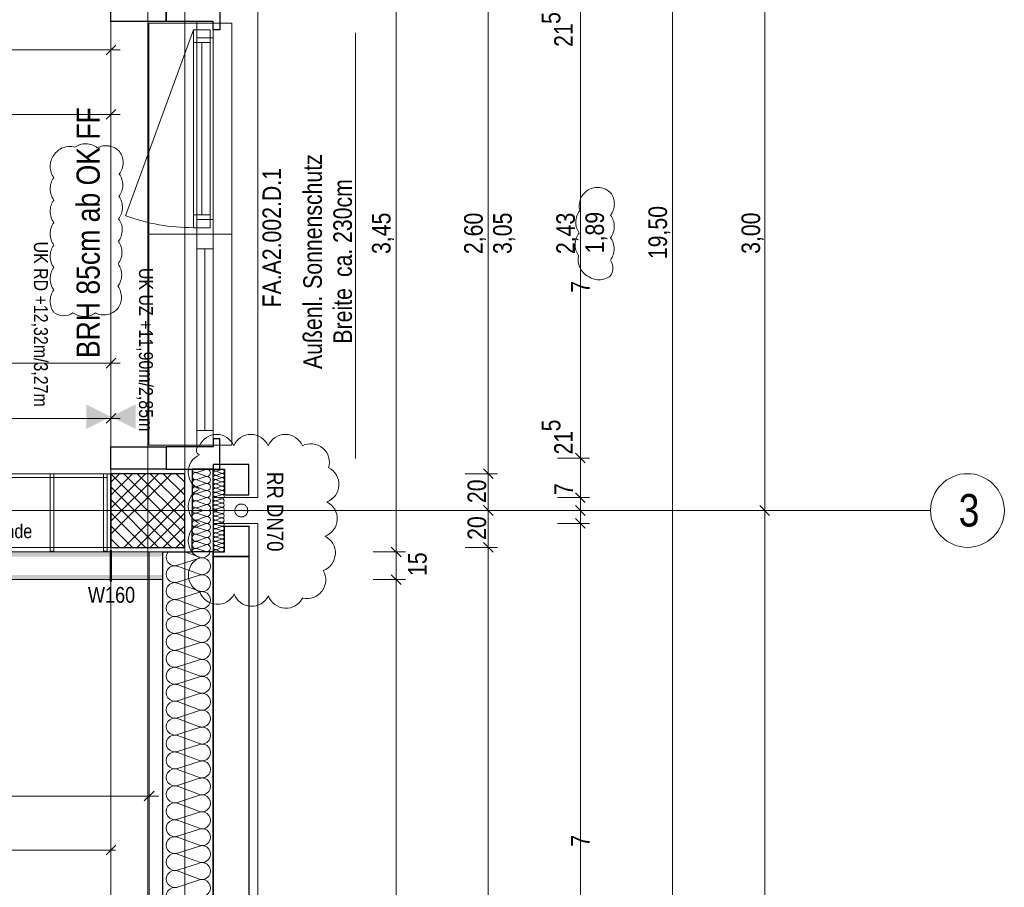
# Model space of a CAD drawing. Extents: x -634 to 300, y 62 to 1102.
# Tile 111 of 125: x -6 to 101, y 725 to 819. Entities that reach past the tile are written whole.
import ezdxf
from ezdxf.lldxf.tags import DXFTag

# ---------------------------------------------------------------- set-up
doc = ezdxf.new("R2010")
doc.units = 0
doc.layers.get('0').update_dxf_attribs({"lineweight": 13})
for name, color, linetype, lineweight, true_color in [('00 -Bauelemente -Gipskarton', 7, 'Continuous', 9, 0xff7fe6), ('30 -33 Aussenwände- 3 Aussenstützen', 7, 'Continuous', 50, 0x0000dd), ('30 -33 Aussenwände- 7 Fassade_ Elemente', 7, 'Continuous', 9, 0x00aacc), ('30 -34 Innenwände- 2 nichttragend', 7, 'Continuous', 18, 0xff7fe6), ('30 -35 Decken- 1 Konstruktion-Träger- Stahlbeton', 7, 'Continuous', 13, 0x33aa00), ('60- 61 allgemeine Ausstattung- 1 Möbel', 9, 'Continuous', 9, 0x808080), ('70 -72 Beschriftung- 1 Beschriftung allgemein', 7, 'Continuous', 9, 0xff6633), ('70 -76 Bemaßung- 2 Allgemein', 9, 'Continuous', 5, 0x808080), ('70 -77 Revision- 2 Wolken', 7, 'Continuous', 18, 0x944cff)]:
    doc.layers.add(name, color=color, linetype=linetype, lineweight=lineweight, true_color=true_color)
for name, color, linetype, lineweight in [('40 -41 Abwasser_Wasser_Gas- 2 Wasser-1', 7, 'Continuous', 15), ('70 -71 Achsen- 1 Gebäudeachsen', 7, 'STRICHPUNKT2-A06CPW00L0', 18), ('70 -75 Raumstempel- 3 Wandstempel', 7, 'Continuous', 50), ('Keine-A06CPVZYL0', 7, 'Continuous', 9)]:
    doc.layers.add(name, color=color, linetype=linetype, lineweight=lineweight)
doc.styles.get("Standard").update_dxf_attribs({"font": 'ARIALN.TTF'})
tags = doc.linetypes.add('grob-A06CPVZVL0', pattern=[14, 3, -8, 3]).pattern_tags.tags
tags[8:9] = [DXFTag(74, 4), DXFTag(75, 0), DXFTag(340, '0'), DXFTag(46, 0.0), DXFTag(50, 0.0), DXFTag(44, 0.0), DXFTag(45, 0.0)]
tags[6:7] = [DXFTag(74, 4), DXFTag(75, 0), DXFTag(340, '0'), DXFTag(46, 0.0), DXFTag(50, 0.0), DXFTag(44, 0.0), DXFTag(45, 0.0)]
tags[4:5] = [DXFTag(74, 4), DXFTag(75, 0), DXFTag(340, '0'), DXFTag(46, 0.0), DXFTag(50, 0.0), DXFTag(44, 0.0), DXFTag(45, 0.0)]
tags = doc.linetypes.add('STRICHPUNKT2-A06CPW00L0', pattern=[12.7, 6.35, -3.175, 0, -3.175]).pattern_tags.tags
tags[10:11] = [DXFTag(74, 4), DXFTag(75, 0), DXFTag(340, '0'), DXFTag(46, 0.0), DXFTag(50, 0.0), DXFTag(44, 0.0), DXFTag(45, 0.0)]
tags[8:9] = [DXFTag(74, 4), DXFTag(75, 0), DXFTag(340, '0'), DXFTag(46, 0.0), DXFTag(50, 0.0), DXFTag(44, 0.0), DXFTag(45, 0.0)]
tags[6:7] = [DXFTag(74, 4), DXFTag(75, 0), DXFTag(340, '0'), DXFTag(46, 0.0), DXFTag(50, 0.0), DXFTag(44, 0.0), DXFTag(45, 0.0)]
tags[4:5] = [DXFTag(74, 4), DXFTag(75, 0), DXFTag(340, '0'), DXFTag(46, 0.0), DXFTag(50, 0.0), DXFTag(44, 0.0), DXFTag(45, 0.0)]

# ---------------------------------------------------------------- blocks, each defined once
blk = doc.blocks.new('Referenz-A06CPW02L0')
at = {"layer": '00 -Bauelemente -Gipskarton', "color": 0, "linetype": 'Continuous', "lineweight": 0, "ltscale": 0.13}
for points in [[(-42.73, 761.38), (-42.73, 761.13), (9.61, 761.38), (9.61, 761.13)], [(-42.73, 761.13), (-42.73, 760.88), (9.61, 761.13), (9.61, 760.88)], [(-42.73, 758.88), (-42.73, 758.63), (9.61, 758.88), (9.61, 758.63)], [(-42.73, 758.63), (-42.73, 758.38), (9.61, 758.63), (9.61, 758.38)]]:
    blk.add_solid(points, dxfattribs=at)
at = {"layer": '30 -33 Aussenwände- 3 Aussenstützen', "color": 0, "lineweight": 9}
for p, q in [((3.97, 769.88), (11.97, 761.88)), ((10.55, 769.88), (3.97, 763.3)), ((9.14, 769.88), (3.97, 764.71)), ((7.72, 769.88), (3.97, 766.13)), ((6.31, 769.88), (3.97, 767.54)), ((4.9, 769.88), (3.97, 768.95)), ((5.38, 769.88), (11.97, 763.3)), ((6.8, 769.88), (11.97, 764.71)), ((8.21, 769.88), (11.97, 766.13)), ((9.62, 769.88), (11.97, 767.54)), ((11.04, 769.88), (11.97, 768.95)), ((3.97, 768.47), (10.55, 761.88)), ((11.97, 768.47), (5.38, 761.88)), ((3.97, 767.06), (9.14, 761.88)), ((11.97, 767.06), (6.8, 761.88)), ((7.97, 766.88), (7.97, 764.88)), ((3.97, 765.64), (7.72, 761.88)), ((6.97, 765.88), (8.97, 765.88)), ((11.97, 765.64), (8.21, 761.88)), ((3.97, 764.23), (6.31, 761.88)), ((11.97, 764.23), (9.62, 761.88)), ((3.97, 762.81), (4.9, 761.88)), ((11.97, 762.81), (11.04, 761.88))]:
    blk.add_line(p, q, dxfattribs=at)
at = {"layer": '30 -33 Aussenwände- 3 Aussenstützen', "color": 0, "linetype": 'Continuous', "lineweight": 25, "ltscale": 0.25}
for p, q in [((11.97, 769.88), (3.97, 769.88)), ((3.97, 769.88), (3.97, 761.88)), ((11.97, 761.88), (11.97, 769.88)), ((3.97, 761.88), (11.97, 761.88))]:
    blk.add_line(p, q, dxfattribs=at)
at = {"layer": '30 -33 Aussenwände- 7 Fassade_ Elemente', "color": 0, "linetype": 'Continuous', "ltscale": 0.13}
for p, q in [((19.91, 767.28), (19.91, 824.48)), ((3.97, 821.38), (3.97, 770.38)), ((13.27, 795.88), (13.27, 818.98)), ((13.27, 818.98), (15.07, 818.98)), ((15.07, 818.98), (15.07, 795.88)), ((12.92, 796.58), (12.92, 818.08)), ((12.92, 818.08), (14.72, 818.08)), ((14.72, 818.08), (14.72, 796.58)), ((14.72, 796.58), (12.92, 796.58)), ((13.27, 772.78), (13.27, 795.88)), ((13.27, 795.88), (15.07, 795.88)), ((15.07, 795.88), (15.07, 772.78)), ((15.07, 772.78), (13.27, 772.78)), ((3.97, 770.38), (15.07, 770.38)), ((15.07, 770.38), (15.07, 767.28)), ((15.37, 770.16), (15.97, 770.35)), ((13.27, 770.01), (14.27, 770.34)), ((14.27, 769.61), (13.27, 769.98)), ((13.27, 769.25), (14.27, 769.57)), ((15.97, 769.92), (15.37, 770.14)), ((15.37, 769.7), (15.97, 769.89)), ((15.97, 769.46), (15.37, 769.68)), ((15.37, 769.24), (15.97, 769.43)), ((14.27, 768.84), (13.27, 769.21)), ((13.27, 768.48), (14.27, 768.8)), ((14.27, 768.07), (13.27, 768.44)), ((15.97, 769), (15.37, 769.22)), ((15.37, 768.78), (15.97, 768.98)), ((15.97, 768.54), (15.37, 768.76)), ((15.37, 768.32), (15.97, 768.52)), ((15.97, 768.08), (15.37, 768.3)), ((13.27, 767.72), (14.27, 768.04)), ((14.27, 767.31), (13.27, 767.68)), ((13.27, 766.95), (14.27, 767.27)), ((15.07, 767.28), (19.91, 767.28)), ((15.36, 767.4), (15.96, 767.6)), ((15.96, 767.16), (15.36, 767.38)), ((15.37, 767.86), (15.97, 768.06)), ((15.96, 767.62), (15.37, 767.84)), ((7.97, 764.88), (7.97, 766.88)), ((7.97, 764.88), (7.97, 766.88)), ((14.27, 766.54), (13.27, 766.91)), ((13.27, 766.18), (14.27, 766.51)), ((13.27, 766.15), (13.98, 765.88)), ((15.36, 766.94), (15.96, 767.14)), ((15.96, 766.7), (15.36, 766.92)), ((15.36, 766.48), (15.96, 766.68)), ((15.96, 766.24), (15.36, 766.46)), ((15.36, 766.02), (15.96, 766.22)), ((8.97, 765.88), (6.97, 765.88)), ((8.97, 765.88), (6.97, 765.88)), ((13.27, 765.62), (13.98, 765.88)), ((13.27, 765.58), (14.27, 765.26)), ((14.27, 765.22), (13.27, 764.85)), ((15.36, 766), (15.69, 765.88)), ((15.36, 765.76), (15.69, 765.88)), ((15.36, 765.74), (15.96, 765.55)), ((15.96, 765.53), (15.36, 765.3)), ((15.36, 765.28), (15.96, 765.09)), ((15.36, 765.28), (15.96, 765.09)), ((15.96, 765.07), (15.36, 764.85)), ((15.96, 765.07), (15.36, 764.85)), ((13.27, 764.82), (14.27, 764.5)), ((13.27, 764.82), (14.27, 764.5)), ((14.27, 764.46), (13.27, 764.09)), ((14.27, 764.46), (13.27, 764.09)), ((13.27, 764.05), (14.27, 763.73)), ((13.27, 764.05), (14.27, 763.73)), ((19.91, 764.48), (15.07, 764.48)), ((15.07, 764.48), (15.07, 761.38)), ((15.36, 764.82), (15.96, 764.63)), ((15.36, 764.82), (15.96, 764.63)), ((15.96, 764.61), (15.36, 764.39)), ((15.36, 764.36), (15.96, 764.17)), ((15.96, 764.15), (15.37, 763.93)), ((19.91, 602.28), (19.91, 764.48)), ((14.27, 763.69), (13.27, 763.32)), ((13.27, 763.29), (14.27, 762.96)), ((14.27, 762.93), (13.27, 762.56)), ((14.27, 762.93), (13.27, 762.56)), ((15.37, 763.9), (15.97, 763.71)), ((15.97, 763.69), (15.37, 763.47)), ((15.37, 763.44), (15.97, 763.25)), ((15.97, 763.23), (15.37, 763.01)), ((15.37, 762.98), (15.97, 762.79)), ((13.27, 762.52), (14.27, 762.2)), ((13.27, 762.52), (14.27, 762.2)), ((14.27, 762.16), (13.27, 761.79)), ((15.97, 762.77), (15.37, 762.55)), ((15.37, 762.52), (15.97, 762.33)), ((15.97, 762.31), (15.37, 762.09)), ((15.97, 762.31), (15.37, 762.09)), ((15.37, 762.06), (15.97, 761.87)), ((15.37, 762.06), (15.97, 761.87)), ((15.97, 761.85), (15.37, 761.63)), ((15.07, 761.38), (8.11, 761.38)), ((8.11, 761.38), (8.11, 605.38)), ((13.57, 760.8), (11.98, 761.38)), ((13.27, 761.75), (14.27, 761.43)), ((15.37, 761.61), (15.97, 761.41)), ((13.57, 760.71), (11.17, 759.94)), ((11.17, 759.85), (13.57, 758.96)), ((13.57, 758.87), (11.17, 758.1)), ((13.57, 758.87), (11.17, 758.1)), ((11.17, 758.01), (13.57, 757.12)), ((11.17, 758.01), (13.57, 757.12)), ((13.57, 757.03), (11.17, 756.26)), ((13.57, 757.03), (11.17, 756.26)), ((11.17, 756.17), (13.57, 755.28)), ((13.57, 755.19), (11.17, 754.42)), ((11.17, 754.33), (13.57, 753.44)), ((13.57, 753.35), (11.17, 752.58)), ((11.17, 752.49), (13.57, 751.6)), ((13.57, 751.51), (11.17, 750.74)), ((11.17, 750.65), (13.57, 749.77)), ((13.57, 749.68), (11.17, 748.9)), ((11.17, 748.81), (13.57, 747.93)), ((13.57, 747.84), (11.17, 747.07)), ((11.17, 746.98), (13.57, 746.09)), ((13.57, 746), (11.17, 745.23)), ((11.17, 745.14), (13.57, 744.25)), ((13.57, 744.16), (11.17, 743.39)), ((11.17, 743.3), (13.57, 742.41)), ((13.57, 742.32), (11.17, 741.55)), ((11.17, 741.46), (13.57, 740.57)), ((13.57, 740.48), (11.17, 739.71)), ((11.17, 739.62), (13.57, 738.73)), ((13.57, 738.64), (11.17, 737.87)), ((11.17, 737.78), (13.57, 736.9)), ((13.57, 736.81), (11.17, 736.03)), ((11.17, 735.94), (13.57, 735.06)), ((13.57, 734.97), (11.17, 734.2)), ((11.17, 734.11), (13.57, 733.22)), ((13.57, 733.13), (11.17, 732.36)), ((11.17, 732.27), (13.57, 731.38)), ((13.57, 731.29), (11.17, 730.52)), ((11.17, 730.43), (13.57, 729.54)), ((13.57, 729.45), (11.17, 728.68)), ((11.17, 728.59), (13.57, 727.7)), ((13.57, 727.61), (11.17, 726.84)), ((11.17, 726.75), (13.57, 725.86)), ((13.57, 725.77), (11.17, 725))]:
    blk.add_line(p, q, dxfattribs=at)
at = {"layer": '30 -33 Aussenwände- 7 Fassade_ Elemente', "color": 0, "linetype": 'Continuous', "lineweight": 25, "ltscale": 0.25}
for p, q in [((3.97, 818.98), (3.97, 821.38)), ((9.97, 821.38), (9.97, 818.98)), ((9.97, 818.98), (9.97, 821.38)), ((15.77, 821.38), (15.77, 818.08)), ((9.97, 818.98), (3.97, 818.98)), ((15.07, 818.98), (9.97, 818.98)), ((15.07, 818.08), (15.07, 818.98)), ((15.77, 818.08), (15.07, 818.08)), ((15.77, 773.68), (15.07, 773.68)), ((15.07, 773.68), (15.07, 772.78)), ((15.77, 770.38), (15.77, 773.68)), ((3.97, 770.38), (3.97, 772.78)), ((3.97, 772.78), (9.97, 772.78)), ((9.97, 772.78), (9.97, 770.38)), ((15.07, 772.78), (9.97, 772.78)), ((9.97, 772.78), (9.97, 770.38)), ((9.97, 770.38), (3.97, 770.38)), ((9.97, 770.38), (15.77, 770.38)), ((15.07, 770.38), (12.77, 770.38)), ((12.77, 770.38), (12.77, 765.88)), ((18.91, 770.88), (15.07, 770.88)), ((15.07, 770.88), (15.07, 770.38)), ((15.07, 770.38), (16.27, 770.38)), ((15.07, 765.88), (15.07, 770.38)), ((16.27, 770.38), (16.27, 767.58)), ((18.91, 767.58), (18.91, 770.88)), ((16.27, 767.58), (18.91, 767.58)), ((12.77, 761.38), (12.77, 765.88)), ((12.77, 761.38), (12.77, 765.88)), ((15.07, 765.88), (15.07, 600.88)), ((15.07, 765.88), (15.07, 761.38)), ((16.27, 761.38), (16.27, 764.18)), ((16.27, 764.18), (18.91, 764.18)), ((18.91, 764.18), (18.91, 760.88)), ((9.61, 605.38), (9.61, 761.38)), ((9.61, 761.38), (12.77, 761.38)), ((15.07, 761.38), (12.77, 761.38)), ((15.07, 761.38), (16.27, 761.38)), ((15.07, 760.88), (15.07, 761.38)), ((15.07, 605.88), (15.07, 760.88)), ((15.07, 760.88), (18.91, 760.88)), ((18.91, 760.88), (15.07, 760.88)), ((18.91, 760.88), (18.91, 605.88))]:
    blk.add_line(p, q, dxfattribs=at)
at = {"layer": '30 -33 Aussenwände- 7 Fassade_ Elemente', "color": 0}
for p, q in [((13.27, 818.78), (8.07, 818.78)), ((8.07, 818.78), (8.07, 795.88)), ((13.27, 817.18), (13.27, 818.78)), ((13.27, 818.78), (15.07, 818.78)), ((15.07, 818.78), (17.07, 818.78)), ((15.07, 818.78), (15.07, 817.18)), ((17.07, 818.78), (17.07, 795.88)), ((12.92, 816.68), (12.92, 818.08)), ((12.92, 818.08), (14.72, 818.08)), ((14.72, 818.08), (14.72, 816.68)), ((12.92, 797.98), (12.92, 816.68)), ((12.92, 816.68), (14.72, 816.68)), ((15.07, 817.18), (13.27, 817.18)), ((13.82, 816.68), (13.82, 797.98)), ((14.72, 816.68), (14.72, 797.98)), ((15.07, 817.18), (15.07, 797.48)), ((14.72, 797.98), (12.92, 797.98)), ((12.92, 796.58), (12.92, 797.98)), ((15.07, 797.48), (13.27, 797.48)), ((13.27, 797.48), (13.27, 795.88)), ((14.72, 797.98), (14.72, 796.58)), ((15.07, 795.88), (15.07, 797.48)), ((14.72, 796.58), (12.92, 796.58)), ((13.27, 795.88), (8.07, 795.88)), ((8.07, 795.88), (8.07, 772.98)), ((13.27, 794.28), (13.27, 795.88)), ((13.27, 795.88), (15.07, 795.88)), ((15.07, 795.88), (17.07, 795.88)), ((15.07, 795.88), (15.07, 794.28)), ((17.07, 795.88), (17.07, 772.98)), ((13.27, 774.58), (13.27, 794.28)), ((13.27, 794.28), (15.07, 794.28)), ((14.17, 774.58), (14.17, 794.28)), ((15.07, 794.28), (15.07, 774.58)), ((15.07, 774.58), (13.27, 774.58)), ((13.27, 774.58), (13.27, 772.98)), ((15.07, 772.98), (15.07, 774.58)), ((8.07, 772.98), (13.27, 772.98)), ((13.27, 772.98), (15.07, 772.98)), ((17.07, 772.98), (15.07, 772.98))]:
    blk.add_line(p, q, dxfattribs=at)
at = {"layer": '30 -33 Aussenwände- 7 Fassade_ Elemente', "color": 0, "linetype": 'Continuous', "lineweight": 18, "ltscale": 0.18}
for p, q in [((13.27, 818.98), (15.07, 818.98)), ((13.27, 817.18), (13.27, 818.98)), ((15.07, 818.98), (15.07, 817.18)), ((12.92, 818.08), (14.72, 818.08)), ((12.92, 816.68), (12.92, 818.08)), ((14.72, 818.08), (14.72, 816.68)), ((14.72, 816.68), (12.92, 816.68)), ((15.07, 817.18), (13.27, 817.18)), ((13.82, 797.98), (13.82, 816.68)), ((12.92, 797.98), (14.72, 797.98)), ((12.92, 796.58), (12.92, 797.98)), ((13.27, 797.48), (15.07, 797.48)), ((13.27, 795.88), (13.27, 797.48)), ((14.72, 797.98), (14.72, 796.58)), ((15.07, 797.48), (15.07, 795.88)), ((14.72, 796.58), (12.92, 796.58)), ((13.27, 795.88), (15.07, 795.88)), ((13.27, 794.28), (13.27, 795.88)), ((15.07, 795.88), (15.07, 794.28)), ((15.07, 794.28), (13.27, 794.28)), ((14.17, 794.28), (14.17, 774.58)), ((13.27, 774.58), (15.07, 774.58)), ((13.27, 772.78), (13.27, 774.58)), ((15.07, 774.58), (15.07, 772.78)), ((15.77, 773.68), (15.07, 773.68)), ((15.07, 773.68), (15.07, 772.78)), ((15.77, 770.38), (15.77, 773.68)), ((15.07, 772.78), (9.97, 772.78)), ((9.97, 772.78), (9.97, 770.38)), ((15.07, 772.78), (13.27, 772.78)), ((9.97, 770.38), (15.77, 770.38))]:
    blk.add_line(p, q, dxfattribs=at)
at = {"layer": '30 -33 Aussenwände- 7 Fassade_ Elemente', "color": 0, "linetype": 'grob-A06CPVZVL0', "ltscale": 0.13}
blk.add_line((12.92, 818.08), (5.56, 797.88), dxfattribs=at)
blk.add_ellipse((12.92, 818.08), major_axis=(-7.35, -20.2), ratio=1, start_param=0, end_param=0.349066, dxfattribs=at)
at = {"layer": '30 -33 Aussenwände- 7 Fassade_ Elemente', "color": 0, "linetype": 'Continuous', "ltscale": 0.13}
for centre, major_axis, end_param in [((13.15, 770.38), (-0.383, 0.005), 1.896254), ((14.38, 769.97), (-0.117, -0.364), 3.765224), ((15.3, 770.38), (-0.23, 0.003), 1.896254), ((16.04, 770.14), (-0.071, -0.219), 3.765224), ((13.15, 769.61), (0.117, 0.364), 3.764652), ((14.38, 769.2), (-0.117, -0.364), 3.765224), ((15.3, 769.92), (0.071, 0.219), 3.764652), ((15.3, 769.46), (0.071, 0.219), 3.764652), ((16.04, 769.68), (-0.071, -0.219), 3.765224), ((16.04, 769.22), (-0.071, -0.219), 3.765224), ((13.15, 768.85), (0.117, 0.364), 3.764652), ((13.15, 768.08), (0.117, 0.364), 3.764652), ((13.15, 768.08), (-0.31, 0.225), 1.254884), ((13.15, 768.08), (0.117, 0.364), 1.254884), ((14.38, 768.44), (-0.117, -0.364), 3.765224), ((15.3, 769), (0.071, 0.219), 3.764652), ((15.3, 768.54), (0.071, 0.219), 3.764652), ((15.29, 768.08), (0.071, 0.219), 3.764652), ((16.04, 768.76), (-0.071, -0.219), 3.765224), ((16.04, 768.3), (-0.071, -0.219), 3.765224), ((13.15, 767.31), (0.117, 0.364), 3.764652), ((13.15, 767.31), (-0.31, 0.225), 1.254884), ((13.15, 768.08), (-0.31, -0.225), 1.254884), ((13.15, 767.31), (0.117, 0.364), 1.254884), ((14.38, 767.67), (-0.117, -0.364), 3.765224), ((14.38, 767.67), (0.31, 0.225), 1.255075), ((14.38, 767.67), (-0.117, -0.364), 1.255075), ((14.38, 766.91), (-0.117, -0.364), 3.765224), ((14.38, 766.91), (0.31, 0.225), 1.255075), ((14.38, 767.67), (0.31, -0.225), 1.255075), ((15.29, 767.62), (0.071, 0.219), 3.764652), ((15.29, 767.16), (0.071, 0.219), 3.764652), ((15.29, 767.16), (-0.186, 0.135), 1.254884), ((15.29, 767.16), (0.071, 0.219), 1.254884), ((16.04, 767.84), (-0.071, -0.219), 3.765224), ((16.04, 767.38), (-0.071, -0.219), 3.765224), ((16.03, 766.92), (-0.071, -0.219), 3.765224), ((16.03, 766.92), (0.186, 0.135), 1.255075), ((13.15, 766.55), (-0.31, 0.225), 1.254884), ((13.15, 765.78), (0.117, 0.364), 1.613483), ((13.15, 767.31), (-0.31, -0.225), 1.254884), ((13.15, 766.55), (0.117, 0.364), 1.254884), ((13.15, 766.55), (-0.31, -0.225), 1.254884), ((14.38, 766.91), (-0.117, -0.364), 1.255075), ((14.38, 766.14), (0.283, -0.257), 2.619647), ((14.38, 766.91), (0.31, -0.225), 1.255075), ((15.29, 766.7), (0.071, 0.219), 3.764652), ((15.29, 766.7), (-0.186, 0.135), 1.254884), ((15.29, 766.24), (-0.186, 0.135), 1.254884), ((15.29, 767.16), (-0.186, -0.135), 1.254884), ((15.29, 766.7), (0.071, 0.219), 1.254884), ((15.29, 766.7), (-0.186, -0.135), 1.254884), ((15.29, 766.24), (0.071, 0.219), 1.254884), ((15.29, 766.24), (-0.186, -0.135), 1.254884), ((16.03, 766.92), (-0.071, -0.219), 1.255075), ((16.03, 766.46), (-0.071, -0.219), 3.765224), ((16.03, 766.46), (0.186, 0.135), 1.255075), ((16.03, 766.46), (-0.071, -0.219), 1.255075), ((16.03, 766), (0.198, -0.116), 2.411197), ((16.03, 766.92), (0.186, -0.135), 1.255075), ((16.03, 766.46), (0.186, -0.135), 1.255075), ((13.15, 765.22), (-0.31, 0.225), 1.254884), ((13.15, 765.99), (-0.369, -0.102), 1.613483), ((13.15, 765.22), (0.117, 0.364), 1.254884), ((14.38, 765.63), (-0.117, -0.364), 2.619647), ((14.38, 764.86), (-0.117, -0.364), 3.765224), ((14.38, 764.86), (0.31, 0.225), 1.255075), ((14.38, 764.86), (0.31, -0.225), 1.255075), ((15.29, 765.52), (-0.186, 0.135), 1.254884), ((15.29, 765.06), (0.07, 0.219), 3.764652), ((15.29, 765.06), (-0.186, 0.135), 1.254884), ((15.29, 765.78), (0.071, 0.219), 1.434048), ((15.29, 765.98), (-0.207, -0.1), 1.434048), ((15.29, 765.52), (0.07, 0.219), 1.254884), ((15.29, 765.52), (-0.186, -0.135), 1.254884), ((15.29, 765.06), (0.07, 0.219), 1.254884), ((16.03, 765.77), (-0.07, -0.219), 2.411197), ((16.03, 765.31), (-0.07, -0.219), 3.765224), ((16.03, 765.31), (0.186, 0.135), 1.255075), ((16.03, 765.31), (-0.07, -0.219), 1.255075), ((16.03, 764.85), (-0.07, -0.219), 3.765224), ((16.03, 764.85), (0.186, 0.135), 1.255075), ((16.03, 765.31), (0.186, -0.135), 1.255075), ((13.15, 764.45), (0.117, 0.364), 3.764652), ((13.15, 764.45), (-0.31, 0.225), 1.254884), ((13.15, 763.69), (0.117, 0.364), 3.764652), ((13.15, 765.22), (-0.31, -0.225), 1.254884), ((13.15, 764.45), (0.117, 0.364), 1.254884), ((13.15, 764.45), (-0.31, -0.225), 1.254884), ((13.15, 763.69), (0.117, 0.364), 1.254884), ((14.38, 764.86), (-0.117, -0.364), 1.255075), ((14.38, 764.09), (-0.117, -0.364), 3.765224), ((14.38, 764.09), (0.31, 0.225), 1.255075), ((14.38, 764.09), (0.31, -0.225), 1.255075), ((15.29, 764.6), (0.07, 0.219), 3.764652), ((15.29, 764.6), (-0.186, 0.135), 1.254884), ((15.29, 764.14), (0.07, 0.219), 3.764652), ((15.29, 765.06), (-0.186, -0.135), 1.254884), ((15.29, 764.6), (0.07, 0.219), 1.254884), ((15.29, 764.6), (-0.186, -0.135), 1.254884), ((16.03, 764.85), (-0.07, -0.219), 1.255075), ((16.04, 764.39), (-0.07, -0.219), 3.765224), ((16.04, 763.93), (-0.07, -0.219), 3.765224), ((16.03, 764.85), (0.186, -0.135), 1.255075), ((13.15, 763.69), (-0.31, 0.225), 1.254884), ((13.15, 762.92), (0.117, 0.364), 3.764652), ((13.15, 762.92), (0.117, 0.364), 3.764652), ((13.15, 763.69), (-0.31, -0.225), 1.254884), ((14.38, 764.09), (-0.117, -0.364), 1.255075), ((14.38, 763.33), (-0.117, -0.364), 3.765224), ((14.38, 762.56), (-0.117, -0.364), 3.765224), ((14.38, 762.56), (-0.117, -0.364), 3.765224), ((15.29, 763.68), (0.07, 0.219), 3.764652), ((15.3, 763.23), (0.07, 0.219), 3.764652), ((15.3, 762.77), (0.07, 0.219), 3.764652), ((16.04, 763.47), (-0.07, -0.219), 3.765224), ((16.04, 763.01), (-0.07, -0.219), 3.765224), ((13.15, 762.15), (0.117, 0.364), 3.764652), ((13.15, 762.15), (0.117, 0.364), 3.764652), ((14.38, 761.8), (-0.117, -0.364), 3.765224), ((15.3, 762.31), (0.07, 0.219), 3.764652), ((15.3, 762.31), (0.07, 0.219), 3.764652), ((15.3, 761.85), (0.07, 0.219), 3.764652), ((15.3, 761.85), (0.07, 0.219), 3.764652), ((16.04, 762.55), (-0.07, -0.219), 3.765224), ((16.04, 762.09), (-0.07, -0.219), 3.765224), ((16.04, 762.09), (-0.07, -0.219), 3.765224), ((16.04, 761.63), (-0.07, -0.219), 3.765224), ((10.88, 760.81), (-0.717, 0.574), 2.557098), ((13.15, 761.39), (0.117, 0.364), 1.896254), ((13.85, 761.67), (-0.282, -0.874), 1.563745), ((13.85, 759.83), (0.744, 0.539), 1.254884), ((15.3, 761.39), (0.07, 0.219), 1.896254), ((10.88, 758.97), (0.282, 0.874), 3.765224), ((10.88, 758.97), (0.282, 0.874), 1.255075), ((13.85, 759.83), (0.744, -0.539), 1.254884), ((10.88, 758.97), (-0.744, 0.539), 1.255075), ((13.85, 759.83), (-0.282, -0.874), 1.254884), ((13.85, 757.99), (-0.282, -0.874), 3.764652), ((13.85, 757.99), (0.744, 0.539), 1.254884), ((10.88, 757.13), (0.282, 0.874), 3.765224), ((10.88, 757.13), (-0.744, 0.539), 1.255075), ((10.88, 758.97), (-0.744, -0.539), 1.255075), ((10.88, 757.13), (0.282, 0.874), 1.255075), ((13.85, 757.99), (0.744, -0.539), 1.254884), ((10.88, 757.13), (-0.744, -0.539), 1.255075), ((13.85, 757.99), (-0.282, -0.874), 1.254884), ((13.85, 756.16), (-0.282, -0.874), 3.764652), ((13.85, 756.16), (0.744, 0.539), 1.254884), ((13.85, 756.16), (0.744, -0.539), 1.254884), ((10.88, 755.29), (0.282, 0.874), 3.765224), ((13.85, 756.16), (-0.282, -0.874), 1.254884), ((10.88, 753.46), (0.282, 0.874), 3.765224), ((13.85, 754.32), (-0.282, -0.874), 3.764652), ((13.85, 752.48), (-0.282, -0.874), 3.764652), ((10.88, 751.62), (0.282, 0.874), 3.765224), ((13.85, 750.64), (-0.282, -0.874), 3.764652), ((10.88, 749.78), (0.282, 0.874), 3.765224), ((13.85, 748.8), (-0.282, -0.874), 3.764652), ((10.88, 747.94), (0.282, 0.874), 3.765224), ((13.85, 746.96), (-0.282, -0.874), 3.764652), ((10.88, 746.1), (0.282, 0.874), 3.765224), ((13.85, 745.12), (-0.282, -0.874), 3.764652), ((10.88, 744.26), (0.282, 0.874), 3.765224), ((13.85, 743.29), (-0.282, -0.874), 3.764652), ((10.88, 742.42), (0.282, 0.874), 3.765224), ((10.88, 740.59), (0.282, 0.874), 3.765224), ((13.85, 741.45), (-0.282, -0.874), 3.764652), ((13.85, 739.61), (-0.282, -0.874), 3.764652), ((10.88, 738.75), (0.282, 0.874), 3.765224), ((13.85, 737.77), (-0.282, -0.874), 3.764652), ((10.88, 736.91), (0.282, 0.874), 3.765224), ((13.85, 735.93), (-0.282, -0.874), 3.764652), ((10.88, 735.07), (0.282, 0.874), 3.765224), ((13.85, 734.09), (-0.282, -0.874), 3.764652), ((10.88, 733.23), (0.282, 0.874), 3.765224), ((13.85, 732.25), (-0.282, -0.874), 3.764652), ((10.88, 731.39), (0.282, 0.874), 3.765224), ((13.85, 730.42), (-0.282, -0.874), 3.764652), ((10.88, 729.55), (0.282, 0.874), 3.765224), ((10.88, 727.72), (0.282, 0.874), 3.765224), ((13.85, 728.58), (-0.282, -0.874), 3.764652), ((13.85, 726.74), (-0.282, -0.874), 3.764652), ((10.88, 725.88), (0.282, 0.874), 3.765224), ((13.85, 724.9), (-0.282, -0.874), 3.764652), ((10.88, 724.04), (0.282, 0.874), 3.765224)]:
    blk.add_ellipse(centre, major_axis=major_axis, ratio=1, start_param=0, end_param=end_param, dxfattribs=at)
at = {"layer": '30 -34 Innenwände- 2 nichttragend', "color": 0, "linetype": 'Continuous', "ltscale": 0.18}
for p, q in [((-42.73, 761.38), (9.61, 761.38)), ((9.61, 758.38), (9.61, 761.38)), ((-42.73, 758.38), (9.61, 758.38))]:
    blk.add_line(p, q, dxfattribs=at)
at = {"layer": '30 -35 Decken- 1 Konstruktion-Träger- Stahlbeton', "color": 0, "linetype": 'grob-A06CPVZVL0', "lineweight": -2, "ltscale": 0.13}
for p, q in [((3.97, 986.88), (3.97, 604.88)), ((11.97, 986.88), (11.97, 604.88)), ((3.97, 769.88), (-554.53, 769.88)), ((3.97, 761.88), (-554.53, 761.88))]:
    blk.add_line(p, q, dxfattribs=at)
at = {"layer": '30 -35 Decken- 1 Konstruktion-Träger- Stahlbeton', "color": 0, "lineweight": 35}
blk.add_line((3.97, 761.88), (3.97, 769.88), dxfattribs=at)
at = {"layer": '40 -41 Abwasser_Wasser_Gas- 2 Wasser-1', "color": 0, "linetype": 'Continuous', "ltscale": 0.15}
for p, q in [((17.43, 766.04), (17.45, 766.11)), ((17.45, 766.11), (17.48, 766.17)), ((17.48, 766.17), (17.51, 766.23)), ((17.51, 766.23), (17.55, 766.29)), ((17.55, 766.29), (17.59, 766.35)), ((17.59, 766.35), (17.64, 766.39)), ((17.64, 766.39), (17.69, 766.44)), ((17.69, 766.44), (17.74, 766.48)), ((17.74, 766.48), (17.8, 766.51)), ((17.8, 766.51), (17.87, 766.54)), ((17.87, 766.54), (17.93, 766.56)), ((17.93, 766.56), (18, 766.57)), ((18, 766.57), (18.07, 766.58)), ((18.07, 766.58), (18.14, 766.58)), ((18.14, 766.58), (18.21, 766.58)), ((18.21, 766.58), (18.27, 766.57)), ((18.27, 766.57), (18.34, 766.55)), ((18.34, 766.55), (18.4, 766.52)), ((18.4, 766.52), (18.46, 766.49)), ((18.46, 766.49), (18.52, 766.45)), ((18.52, 766.45), (18.58, 766.41)), ((18.58, 766.41), (18.62, 766.36)), ((18.62, 766.36), (18.67, 766.31)), ((18.67, 766.31), (18.71, 766.25)), ((18.71, 766.25), (18.74, 766.19)), ((18.74, 766.19), (18.77, 766.13)), ((18.77, 766.13), (18.79, 766.06)), ((17.41, 765.91), (17.42, 765.97)), ((17.42, 765.84), (17.41, 765.91)), ((17.42, 765.97), (17.43, 766.04)), ((17.42, 765.77), (17.42, 765.84)), ((17.44, 765.7), (17.42, 765.77)), ((17.46, 765.64), (17.44, 765.7)), ((17.49, 765.57), (17.46, 765.64)), ((17.52, 765.51), (17.49, 765.57)), ((17.56, 765.46), (17.52, 765.51)), ((17.6, 765.4), (17.56, 765.46)), ((17.65, 765.36), (17.6, 765.4)), ((17.71, 765.31), (17.65, 765.36)), ((17.76, 765.28), (17.71, 765.31)), ((17.83, 765.25), (17.76, 765.28)), ((17.89, 765.22), (17.83, 765.25)), ((17.96, 765.2), (17.89, 765.22)), ((18.02, 765.19), (17.96, 765.2)), ((18.09, 765.18), (18.02, 765.19)), ((18.16, 765.19), (18.09, 765.18)), ((18.23, 765.19), (18.16, 765.19)), ((18.3, 765.21), (18.23, 765.19)), ((18.36, 765.23), (18.3, 765.21)), ((18.42, 765.26), (18.36, 765.23)), ((18.48, 765.29), (18.42, 765.26)), ((18.54, 765.33), (18.48, 765.29)), ((18.59, 765.37), (18.54, 765.33)), ((18.64, 765.42), (18.59, 765.37)), ((18.68, 765.48), (18.64, 765.42)), ((18.72, 765.53), (18.68, 765.48)), ((18.75, 765.59), (18.72, 765.53)), ((18.78, 765.66), (18.75, 765.59)), ((18.8, 765.72), (18.78, 765.66)), ((18.79, 766.06), (18.8, 766)), ((18.8, 766), (18.81, 765.93)), ((18.81, 765.79), (18.8, 765.72)), ((18.81, 765.93), (18.81, 765.86)), ((18.81, 765.86), (18.81, 765.79))]:
    blk.add_line(p, q, dxfattribs=at)
at = {"layer": '60- 61 allgemeine Ausstattung- 1 Möbel', "color": 0, "linetype": 'grob-A06CPVZVL0', "lineweight": 15, "ltscale": 0.15}
for p, q in [((-86.43, 769.88), (3.57, 769.88)), ((3.57, 769.48), (-86.43, 769.48)), ((-2.63, 761.48), (-2.63, 769.88)), ((-2.63, 769.88), (-2.23, 769.88)), ((-2.23, 769.88), (-2.23, 761.48)), ((3.17, 761.48), (3.17, 769.88)), ((3.17, 769.88), (3.57, 769.88)), ((3.57, 769.88), (3.57, 761.48)), ((3.57, 769.88), (3.57, 769.48)), ((-2.23, 761.48), (-2.63, 761.48)), ((3.57, 761.48), (3.17, 761.48))]:
    blk.add_line(p, q, dxfattribs=at)
at = {"layer": '70 -71 Achsen- 1 Gebäudeachsen', "color": 0, "linetype": 'STRICHPUNKT2-A06CPW00L0', "ltscale": 0.18}
for p, q in [((7.97, 1075.82), (7.97, 76.38)), ((-554.53, 765.88), (92.91, 765.88))]:
    blk.add_line(p, q, dxfattribs=at)
at = {"layer": '70 -72 Beschriftung- 1 Beschriftung allgemein', "color": 0, "linetype": 'Continuous', "ltscale": 0.13}
blk.add_line((30.5, 817.74), (30.5, 771.54), dxfattribs=at)
at = {"layer": '70 -75 Raumstempel- 3 Wandstempel', "color": 0, "linetype": 'Continuous', "ltscale": 0.5}
blk.add_line((3.97, 758.18), (3.97, 761.58), dxfattribs=at)
at = {"layer": '70 -76 Bemaßung- 2 Allgemein', "color": 0, "linetype": 'Continuous', "ltscale": 0.13}
for p, q in [((64.91, 601.94), (64.91, 989.82)), ((34.91, 762.44), (34.91, 829.32)), ((74.91, 766.94), (74.91, 824.82)), ((44.91, 770.94), (44.91, 820.82)), ((54.91, 821.18), (54.91, 819.12)), ((54.91, 821.18), (54.91, 819.12)), ((54.91, 819.12), (54.91, 818.06)), ((54.91, 772.64), (54.91, 819.12)), ((3.97, 818.38), (3.97, 814.88)), ((2.91, 815.88), (-85.37, 815.88)), ((4.97, 815.88), (2.91, 815.88)), ((3.97, 811.38), (3.97, 807.88)), ((2.91, 808.88), (-85.37, 808.88)), ((4.97, 808.88), (2.91, 808.88)), ((3.97, 779.38), (3.97, 782.88)), ((2.91, 781.88), (-40.17, 781.88)), ((4.97, 781.88), (2.91, 781.88)), ((3.97, 773.38), (3.97, 776.88)), ((2.91, 775.88), (-115.47, 775.88)), ((4.97, 775.88), (2.91, 775.88)), ((54.91, 772.64), (54.91, 773.7)), ((54.91, 770.58), (54.91, 772.64)), ((54.91, 770.58), (54.91, 772.64)), ((52.41, 771.58), (55.91, 771.58)), ((52.41, 771.58), (55.91, 771.58)), ((54.91, 767.28), (54.91, 771.58)), ((44.91, 768.88), (44.91, 770.94)), ((44.91, 770.88), (44.91, 768.82)), ((42.41, 769.88), (45.91, 769.88)), ((42.41, 769.88), (45.91, 769.88)), ((54.91, 768.34), (54.91, 769.4)), ((44.91, 766.94), (44.91, 768.82)), ((54.91, 766.28), (54.91, 768.34)), ((54.91, 768.28), (54.91, 766.22)), ((52.41, 767.28), (55.91, 767.28)), ((52.41, 767.28), (55.91, 767.28)), ((54.91, 766.94), (54.91, 768)), ((54.91, 765.88), (54.91, 767.28)), ((44.91, 764.88), (44.91, 766.94)), ((44.91, 766.88), (44.91, 764.82)), ((54.91, 764.88), (54.91, 766.94)), ((54.91, 766.88), (54.91, 764.82)), ((54.91, 766.22), (54.91, 765.16)), ((75.44, 765.35), (74.38, 766.41)), ((74.38, 766.41), (75.44, 765.35)), ((74.91, 765.38), (74.91, 766.94)), ((74.91, 766.38), (74.91, 764.82)), ((44.97, 765.88), (45.91, 765.88)), ((44.97, 765.88), (45.91, 765.88)), ((54.91, 764.48), (54.91, 765.88)), ((54.91, 765.48), (54.91, 763.42)), ((54.91, 765.48), (54.91, 763.42)), ((54.97, 765.88), (55.91, 765.88)), ((54.97, 765.88), (55.91, 765.88)), ((74.97, 765.88), (75.91, 765.88)), ((74.97, 765.88), (75.91, 765.88)), ((44.91, 762.94), (44.91, 764.82)), ((52.41, 764.48), (55.91, 764.48)), ((52.41, 764.48), (55.91, 764.48)), ((54.91, 764.82), (54.91, 763.76)), ((74.91, 601.94), (74.91, 764.82)), ((34.91, 762.44), (34.91, 763.5)), ((44.91, 760.88), (44.91, 762.94)), ((44.91, 762.88), (44.91, 760.82)), ((54.91, 763.42), (54.91, 762.36)), ((54.91, 603.34), (54.91, 763.42)), ((34.91, 760.38), (34.91, 762.44)), ((34.91, 760.38), (34.91, 762.44)), ((42.41, 761.88), (45.91, 761.88)), ((42.41, 761.88), (45.91, 761.88)), ((32.41, 761.38), (35.91, 761.38)), ((32.41, 761.38), (35.91, 761.38)), ((34.91, 758.38), (34.91, 761.38)), ((44.91, 605.94), (44.91, 760.82)), ((34.91, 759.38), (34.91, 757.32)), ((34.91, 759.38), (34.91, 757.32)), ((32.41, 758.38), (35.91, 758.38)), ((32.41, 758.38), (35.91, 758.38)), ((34.91, 757.32), (34.91, 756.26)), ((34.91, 605.94), (34.91, 757.32)), ((8.11, 737.38), (8.11, 733.88)), ((7.05, 734.88), (-40.17, 734.88)), ((9.11, 734.88), (7.05, 734.88)), ((3.97, 731.02), (3.97, 728.02)), ((2.91, 729.02), (-42.17, 729.02)), ((4.47, 729.02), (2.91, 729.02)), ((4.5, 729.55), (3.44, 728.49))]:
    blk.add_line(p, q, dxfattribs=at)
at = {"layer": '70 -76 Bemaßung- 2 Allgemein', "color": 0, "linetype": 'Continuous', "lineweight": 20, "ltscale": 0.2}
for p, q in [((4.5, 816.41), (3.44, 815.35)), ((4.5, 809.41), (3.44, 808.35)), ((4.5, 782.41), (3.44, 781.35)), ((4.5, 776.41), (3.44, 775.35)), ((55.44, 771.05), (54.38, 772.11)), ((55.44, 771.05), (54.38, 772.11)), ((45.44, 769.35), (44.38, 770.41)), ((44.38, 770.41), (45.44, 769.35)), ((54.38, 767.81), (55.44, 766.75)), ((55.44, 766.75), (54.38, 767.81)), ((45.44, 765.35), (44.38, 766.41)), ((44.38, 766.41), (45.44, 765.35)), ((54.38, 766.41), (55.44, 765.35)), ((55.44, 765.35), (54.38, 766.41)), ((54.38, 765.01), (55.44, 763.95)), ((54.38, 765.01), (55.44, 763.95)), ((35.44, 760.85), (34.38, 761.91)), ((35.44, 760.85), (34.38, 761.91)), ((45.44, 761.35), (44.38, 762.41)), ((44.38, 762.41), (45.44, 761.35)), ((34.38, 758.91), (35.44, 757.85)), ((34.38, 758.91), (35.44, 757.85)), ((8.64, 735.41), (7.58, 734.35))]:
    blk.add_line(p, q, dxfattribs=at)
at = {"layer": '70 -76 Bemaßung- 2 Allgemein', "color": 0, "lineweight": 0}
for points in [[(1.29, 777.4), (3.97, 776.06), (1.3, 774.73)], [(6.64, 774.73), (3.97, 776.06), (6.63, 777.4)]]:
    blk.add_solid(points, dxfattribs=at)
at = {"layer": '70 -77 Revision- 2 Wolken', "color": 0, "linetype": 'Continuous', "ltscale": 0.18}
for centre, major_axis, end_param in [((1.21, 803.66), (0.06, 2.03), 0.643501), ((1.21, 803.66), (1.27, 1.59), 0.643501), ((-0.51, 803.37), (-0.73, 1.9), 0.643501), ((-0.51, 803.37), (0.55, 1.96), 0.643501), ((3.43, 803.45), (0.32, 2.01), 0.643501), ((3.43, 803.45), (1.46, 1.41), 0.643501), ((3.25, 803.66), (2.03, -0.03), 0.643501), ((-0.6, 803.23), (-1.63, 1.22), 0.643501), ((3.25, 803.66), (1.61, -1.24), 0.643501), ((-0.6, 803.23), (-2.03, 0), 0.643501), ((3.22, 801.22), (2.03, -0.03), 0.643501), ((-0.6, 800.79), (-1.63, 1.22), 0.643501), ((-0.6, 800.79), (-2.03, 0), 0.643501), ((3.22, 801.22), (1.61, -1.24), 0.643501), ((56.81, 798.95), (-1.05, 1.74), 0.643501), ((56.77, 798.92), (0.26, 2.02), 0.643501), ((56.77, 798.92), (1.42, 1.46), 0.643501), ((56.56, 799.17), (2.03, -0.01), 0.643501), ((-0.6, 798.35), (-1.63, 1.22), 0.643501), ((3.19, 798.79), (2.03, -0.03), 0.643501), ((56.81, 798.95), (-1.88, 0.77), 0.643501), ((-0.6, 798.35), (-2.03, 0), 0.643501), ((3.19, 798.79), (1.61, -1.24), 0.643501), ((56.44, 797.16), (-1.59, 1.27), 0.643501), ((56.56, 799.17), (1.62, -1.23), 0.643501), ((-0.6, 795.91), (-1.63, 1.22), 0.643501), ((3.16, 796.35), (2.03, -0.03), 0.643501), ((56.44, 797.16), (-2.03, 0.06), 0.643501), ((56.55, 796.73), (2.03, -0.01), 0.643501), ((3.16, 796.35), (1.61, -1.24), 0.643501), ((56.37, 794.73), (-1.59, 1.27), 0.643501), ((56.55, 796.73), (1.62, -1.23), 0.643501), ((-0.6, 795.91), (-2.03, 0), 0.643501), ((3.13, 793.91), (2.03, -0.03), 0.643501), ((56.54, 794.29), (2.03, -0.01), 0.643501), ((-0.6, 793.47), (-1.63, 1.22), 0.643501), ((3.13, 793.91), (1.61, -1.24), 0.643501), ((56.37, 794.73), (-2.03, 0.06), 0.643501), ((56.54, 794.29), (1.62, -1.23), 0.643501), ((-0.6, 793.47), (-2.03, 0), 0.643501), ((56.69, 793.11), (-1.98, 0.44), 0.643501), ((57, 792.2), (1.44, -0.01), 0.643501), ((-0.6, 791.03), (-1.63, 1.22), 0.643501), ((3.1, 791.47), (2.03, -0.03), 0.643501), ((56.69, 793.11), (-1.85, -0.84), 0.643501), ((57, 792.2), (1.15, -0.87), 0.643501), ((-0.6, 791.03), (-2.03, 0), 0.643501), ((3.1, 791.47), (1.61, -1.24), 0.643501), ((56.93, 792.96), (-1.22, -1.63), 0.643501), ((56.93, 792.96), (0, -2.03), 0.643501), ((-0.6, 788.6), (-1.63, 1.22), 0.643501), ((3.07, 789.03), (2.03, -0.03), 0.643501), ((-0.6, 788.6), (-2.03, 0), 0.643501), ((3.07, 789.03), (1.61, -1.24), 0.643501), ((3.17, 789.16), (0.39, -2), 0.643501), ((-1.18, 788.75), (-1.05, -1.37), 0.643501), ((-1.18, 788.75), (-0.02, -1.73), 0.643501), ((1.08, 788.97), (-1.24, -1.61), 0.643501), ((1.08, 788.97), (-0.02, -2.03), 0.643501), ((3.17, 789.16), (-0.89, -1.83), 0.643501), ((15.43, 772.11), (0, 2.03), 1.159279), ((15.43, 772.11), (1.86, 0.81), 1.159279), ((19.15, 772.11), (0, 2.03), 1.159279), ((19.15, 772.11), (1.86, 0.81), 1.159279), ((22.88, 772.11), (0, 2.03), 1.159279), ((22.88, 772.11), (1.86, 0.81), 1.159279), ((13.78, 772.42), (-0.218, 0.499), 1.159279), ((25.64, 771.1), (1.31, 1.55), 1.159279), ((25.64, 771.1), (1.95, -0.58), 1.159279), ((14.38, 770.06), (-0.81, 1.86), 1.159279), ((13.78, 772.42), (-0.545, 0), 1.159279), ((26.68, 768.71), (2.03, -0.11), 1.159279), ((14.38, 770.06), (-2.03, 0), 1.159279), ((26.68, 768.71), (0.71, -1.9), 1.159279), ((14.38, 766.34), (-0.81, 1.86), 1.159279), ((14.38, 766.34), (-2.03, 0), 1.159279), ((26.49, 764.99), (2.03, -0.11), 1.159279), ((14.38, 762.61), (-0.81, 1.86), 1.159279), ((26.49, 764.99), (0.71, -1.9), 1.159279), ((26.29, 761.27), (2.03, -0.11), 1.159279), ((14.38, 762.61), (-2.03, 0), 1.159279), ((14.4, 758.9), (-0.84, 1.85), 1.159279), ((26.29, 761.27), (0.71, -1.9), 1.159279), ((14.4, 758.9), (-2.03, -0.03), 1.159279), ((25.24, 758.36), (1.63, -1.22), 1.159279), ((15.52, 757.73), (-1.91, -0.7), 1.159279), ((15.52, 757.73), (-0.12, -2.03), 1.159279), ((19.24, 757.52), (-1.91, -0.7), 1.159279), ((19.24, 757.52), (-0.12, -2.03), 1.159279), ((22.96, 757.31), (-1.91, -0.7), 1.159279), ((25.24, 758.36), (-0.47, -1.98), 1.159279), ((22.96, 757.31), (-0.12, -2.03), 1.159279)]:
    blk.add_ellipse(centre, major_axis=major_axis, ratio=1, start_param=0, end_param=end_param, dxfattribs=at)
at = {"layer": 'Keine-A06CPVZYL0', "color": 0, "linetype": 'Continuous', "ltscale": 0.13}
for p, q in [((94.68, 769.21), (95.02, 769.41)), ((95.02, 769.41), (95.38, 769.58)), ((95.38, 769.58), (95.75, 769.71)), ((95.75, 769.71), (96.13, 769.81)), ((96.13, 769.81), (96.51, 769.86)), ((96.51, 769.86), (96.91, 769.88)), ((96.91, 769.88), (97.3, 769.86)), ((97.3, 769.86), (97.69, 769.81)), ((97.69, 769.81), (98.07, 769.71)), ((98.07, 769.71), (98.44, 769.58)), ((98.44, 769.58), (98.79, 769.41)), ((98.79, 769.41), (99.13, 769.21)), ((93.58, 768.11), (93.81, 768.42)), ((93.81, 768.42), (94.08, 768.71)), ((94.08, 768.71), (94.37, 768.98)), ((94.37, 768.98), (94.68, 769.21)), ((99.13, 769.21), (99.44, 768.98)), ((99.44, 768.98), (99.74, 768.71)), ((99.74, 768.71), (100, 768.42)), ((100, 768.42), (100.23, 768.11)), ((93.08, 767.04), (93.21, 767.41)), ((93.21, 767.41), (93.38, 767.77)), ((93.38, 767.77), (93.58, 768.11)), ((100.23, 768.11), (100.43, 767.77)), ((100.43, 767.77), (100.6, 767.41)), ((100.6, 767.41), (100.73, 767.04)), ((92.91, 765.88), (92.93, 766.28)), ((92.93, 766.28), (92.98, 766.66)), ((92.98, 766.66), (93.08, 767.04)), ((100.73, 767.04), (100.83, 766.66)), ((100.83, 766.66), (100.89, 766.28)), ((100.89, 766.28), (100.91, 765.88)), ((92.93, 765.49), (92.91, 765.88)), ((92.98, 765.1), (92.93, 765.49)), ((93.08, 764.72), (92.98, 765.1)), ((100.83, 765.1), (100.73, 764.72)), ((100.89, 765.49), (100.83, 765.1)), ((100.91, 765.88), (100.89, 765.49)), ((93.21, 764.35), (93.08, 764.72)), ((93.38, 764), (93.21, 764.35)), ((93.58, 763.66), (93.38, 764)), ((100.43, 764), (100.23, 763.66)), ((100.6, 764.35), (100.43, 764)), ((100.73, 764.72), (100.6, 764.35)), ((93.81, 763.35), (93.58, 763.66)), ((94.08, 763.06), (93.81, 763.35)), ((94.37, 762.79), (94.08, 763.06)), ((99.74, 763.06), (99.44, 762.79)), ((100, 763.35), (99.74, 763.06)), ((100.23, 763.66), (100, 763.35)), ((94.68, 762.56), (94.37, 762.79)), ((95.02, 762.36), (94.68, 762.56)), ((95.38, 762.19), (95.02, 762.36)), ((95.75, 762.06), (95.38, 762.19)), ((96.13, 761.96), (95.75, 762.06)), ((96.51, 761.9), (96.13, 761.96)), ((96.91, 761.88), (96.51, 761.9)), ((97.3, 761.9), (96.91, 761.88)), ((97.69, 761.96), (97.3, 761.9)), ((98.07, 762.06), (97.69, 761.96)), ((98.44, 762.19), (98.07, 762.06)), ((98.79, 762.36), (98.44, 762.19)), ((99.13, 762.56), (98.79, 762.36)), ((99.44, 762.79), (99.13, 762.56))]:
    blk.add_line(p, q, dxfattribs=at)
at = {"layer": '30 -33 Aussenwände- 7 Fassade_ Elemente', "color": 0, "linetype": 'ByBlock', "ltscale": 0.13, "insert": (8.7, 818.08), "char_height": 0.0036, "attachment_point": 1, "rotation": 90}
for s in ['{\\fArial Narrow;instanceID}', '{\\fArial Narrow;IFC_UUID}']:
    blk.add_mtext(s, dxfattribs=at)
at = {"layer": '30 -33 Aussenwände- 7 Fassade_ Elemente', "color": 0, "linetype": 'Continuous', "ltscale": 0.13, "insert": (0.23, 782.43), "char_height": 2.5172, "attachment_point": 1, "rotation": 90}
blk.add_mtext('{\\fArial Narrow;BRH 85cm ab OK FF}', dxfattribs=at)
at = {"layer": '70 -72 Beschriftung- 1 Beschriftung allgemein', "color": 0, "linetype": 'Continuous', "ltscale": 0.13, "attachment_point": 1}
for s, insert, char_height, rotation in [('{\\fArial Narrow;Sonnenschutz}', (24.84, 789.94), 2.0138, 90), ('{\\fArial Narrow;FA.A2.002.D.1}', (20.41, 787.93), 2.0138, 90), ('{\\fArial Narrow;230cm}', (28.1, 794.93), 2.0138, 90), ('{\\fArial Narrow;ca.}', (28.1, 791.23), 2.0138, 90), ('{\\fArial Narrow;Außenl.}', (24.84, 781.24), 2.0138, 90), ('{\\fArial Narrow;Breite}', (28.1, 784), 2.0138, 90), ('{\\fArial Narrow;RR DN70}', (22.67, 770.07), 1.7621, 270)]:
    blk.add_mtext(s, dxfattribs=dict(at, insert=insert, char_height=char_height, rotation=rotation))
at = {"layer": '70 -72 Beschriftung- 1 Beschriftung allgemein', "color": 0, "linetype": 'Continuous', "ltscale": 0.13, "insert": (-9.97, 764.39), "char_height": 1.5103, "attachment_point": 1}
blk.add_mtext('{\\fArial Narrow;Spinde}', dxfattribs=at)
at = {"layer": '70 -75 Raumstempel- 3 Wandstempel', "color": 0, "linetype": 'Continuous', "ltscale": 0.5, "insert": (1.47, 757.58), "char_height": 1.7117, "attachment_point": 1}
blk.add_mtext('{\\fArial Narrow;W160}', dxfattribs=at)
at = {"layer": '70 -76 Bemaßung- 2 Allgemein', "color": 0, "linetype": 'Continuous', "ltscale": 0.13, "attachment_point": 1}
for s, insert, char_height, rotation in [('{\\fArial Narrow;5}', (50.72, 818.71), 2.0138, 90), ('{\\fArial Narrow;21}', (52.06, 816.21), 2.0138, 90), ('{\\fArial Narrow;19,50}', (62.29, 793.17), 2.0138, 90), ('{\\fArial Narrow;3,45}', (32.29, 793.73), 2.0138, 90), ('{\\fArial Narrow;2,60}', (42.29, 793.72), 2.0138, 90), ('{\\fArial Narrow;3,05}', (45.44, 793.73), 2.0138, 90), ('{\\fArial Narrow;2,43}', (52.29, 793.72), 2.0138, 90), ('{\\fArial Narrow;1,89}', (55.45, 793.81), 2.0138, 90), ('{\\fArial Narrow;3,00}', (72.39, 793.74), 2.0138, 90), ('{\\fArial Narrow;UK RD +12,32m/3,27m}', (-2.88, 795.08), 1.5103, 270), ('{\\fArial Narrow;UK UZ +11,90m/2,85m}', (8.52, 792.22), 1.5103, 270), ('{\\fArial Narrow;7}', (53.9, 789.51), 2.0138, 90), ('{\\fArial Narrow;5}', (50.72, 774.47), 2.0138, 90), ('{\\fArial Narrow;21}', (52.06, 771.97), 2.0138, 90), ('{\\fArial Narrow;20}', (42.66, 766.69), 2.0138, 90), ('{\\fArial Narrow;7}', (52.08, 767.56), 2.0138, 90), ('{\\fArial Narrow;20}', (42.66, 762.69), 2.0138, 90), ('{\\fArial Narrow;15}', (36.21, 758.77), 2.0138, 90), ('{\\fArial Narrow;7}', (53.9, 729.38), 2.0138, 90)]:
    blk.add_mtext(s, dxfattribs=dict(at, insert=insert, char_height=char_height, rotation=rotation))
at = {"layer": 'Keine-A06CPVZYL0', "color": 0, "linetype": 'Continuous', "ltscale": 0.13, "insert": (95.96, 767.67), "char_height": 3.5241, "attachment_point": 1}
blk.add_mtext('{\\fArial Narrow;3}', dxfattribs=at)

msp = doc.modelspace()

# ---------------------------------------------------------------- block references
at = {"color": 8, "lineweight": 13, "ltscale": 0.13, "true_color": 0x808080}
msp.add_blockref('Referenz-A06CPW02L0', (0, 0), dxfattribs=at)

doc.saveas('drawing.dxf')
